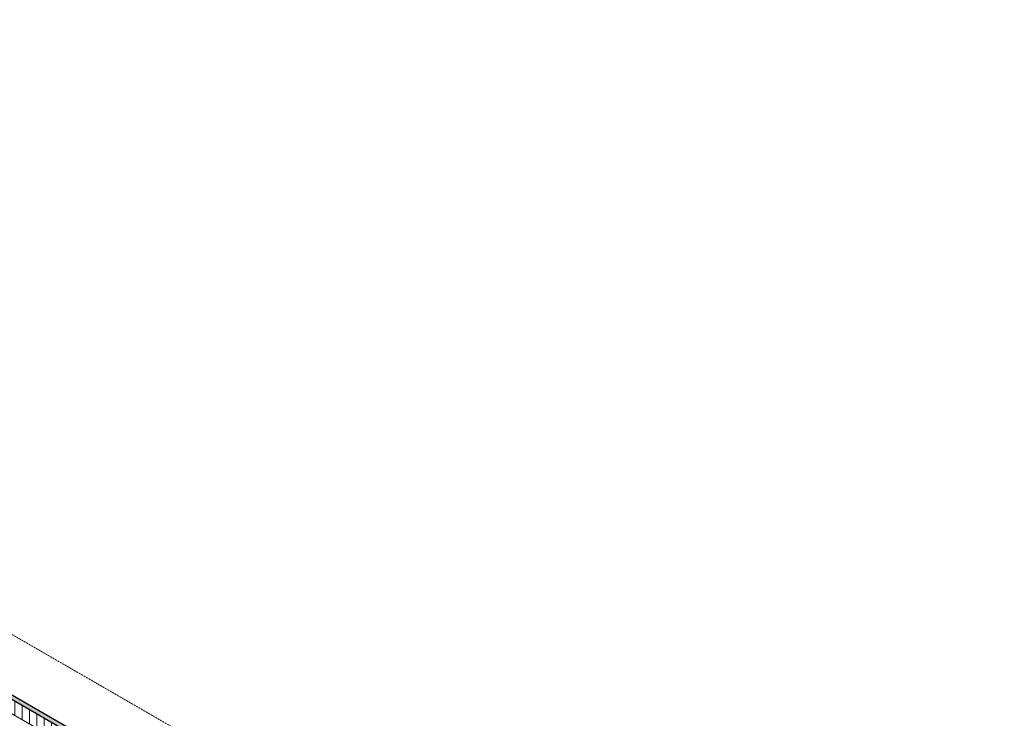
# Model space of a CAD drawing. Header units: millimetres. Extents: x 2807 to 348062, y -35711 to 43067.
# Tile 179 of 191: x 146172 to 174724, y 1031 to 21280. Entities that reach past the tile are written whole.
import ezdxf

# ---------------------------------------------------------------- set-up
doc = ezdxf.new("R2010")
doc.units = ezdxf.units.MM
doc.linetypes.add('THO_hidden', pattern=[6, 3, -3])
for name, color, linetype, lineweight in [('A-FLOR', 7, 'Continuous', 18), ('A-WALL-PATT', 7, 'Continuous', 25), ('I-WALL', 7, 'Continuous', 18)]:
    doc.layers.add(name, color=color, linetype=linetype, lineweight=lineweight)
doc.layers.add('G-ANNO-SYMB', color=7, linetype='THO_hidden', lineweight=13, true_color=0xff8040)

msp = doc.modelspace()

# ---------------------------------------------------------------- hatches: boundary and pattern name
at = {"layer": 'A-WALL-PATT', "lineweight": 18, "true_color": 0x808080}
msp.add_hatch(color=8, dxfattribs=at).paths.add_polyline_path([(155148, -3733), (155254, -3671), (131501, 10043), (131395, 9981), (154437, -3322)])
at = {"layer": 'A-WALL-PATT', "lineweight": 13, "true_color": 0x808080}
h = msp.add_hatch(dxfattribs=at)
h.set_pattern_fill('FP_13', color=8, style=0, pattern_type=2)
h.set_pattern_definition([(90, (131394.82, 9565.4), (-212.132, 122.474), [])])
h.paths.add_polyline_path([(155148, -4149), (155148, -3733), (131395, 9981), (131395, 9565), (154744, -3915)])

# ---------------------------------------------------------------- linework, layer by layer
at = {"layer": 'A-FLOR'}
msp.add_line((155148, -4149), (131395, 9565), dxfattribs=at)
at = {"layer": 'G-ANNO-SYMB'}
msp.add_line((174724, -13153), (115085, 21280), dxfattribs=at)
at = {"layer": 'I-WALL', "lineweight": 25}
for p, q in [((155254, -3671), (131501, 10043)), ((131395, 9981), (155148, -3733))]:
    msp.add_line(p, q, dxfattribs=at)

doc.saveas('drawing.dxf')
